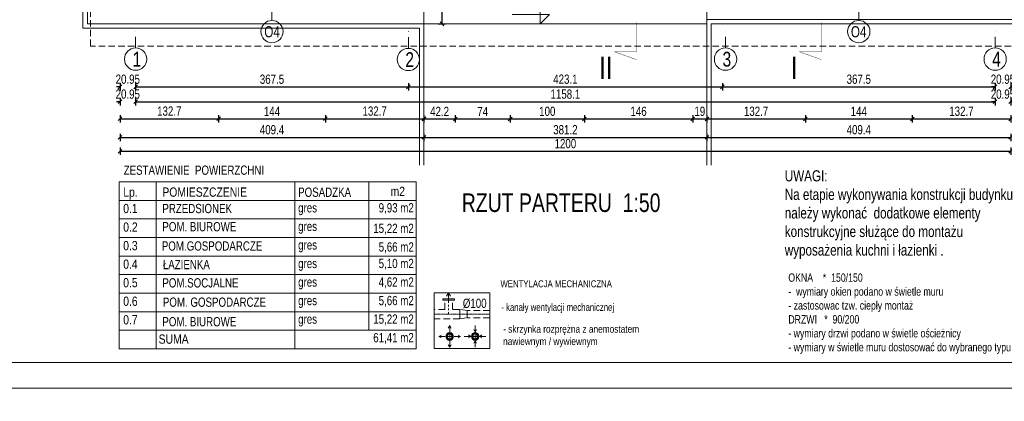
# Model space of a CAD drawing. Header units: inches. Extents: x 69729 to 77643, y -43505 to -36607.
# Tile 11 of 69: x 71486 to 72812, y -39067 to -38553. Entities that reach past the tile are written whole.
import ezdxf
from ezdxf.enums import TextEntityAlignment as Align

# ---------------------------------------------------------------- set-up
doc = ezdxf.new("R2010")
doc.units = ezdxf.units.IN
doc.header["$MEASUREMENT"] = 0
doc.linetypes.add('DASHDOT', pattern=[1, 0.5, -0.25, 0, -0.25])
doc.linetypes.add('HIDDEN', pattern=[0.375, 0.25, -0.125])
doc.layers.get('0').update_dxf_attribs({"lineweight": 0})
doc.layers.get('Defpoints').update_dxf_attribs({"lineweight": 0})
for name, color, linetype, lineweight in [('## 08 Nawiew', 1, 'Continuous', 0), ('## 08 Wywiew', 5, 'Continuous', 0), ('## 08 Wywiew opis', 5, 'Continuous', 0), ('--proj.wentylacja', 202, 'Continuous', 0), ('08b-TABELKA -opisy', 7, 'Continuous', 0), ('A--tabelka rysunku', 7, 'Continuous', 0), ('A--tabelka-opisy scian', 7, 'Continuous', 0), ('A--tabelka-opisy uwagi', 7, 'Continuous', 0), ('A--tabelka-zest.pow.', 121, 'Continuous', 0), ('p--dach', 2, 'Continuous', 30), ('p--koty wysok.', 141, 'Continuous', 0), ('p--linia przekroju I-AB', 116, 'Continuous', 40), ('p--obrzeże bet.', 252, 'Continuous', 0), ('p--opis okna', 181, 'Continuous', 0), ('p--osie konstr.-NR', 1, 'DASHDOT', 15), ('p--podpis rysunku', 33, 'Continuous', 0), ('p--wymiary-1-50', 5, 'Continuous', 0)]:
    doc.layers.add(name, color=color, linetype=linetype, lineweight=lineweight)
doc.styles.add('1-50', font='arial.ttf', dxfattribs={"width": 0.75, "height": 12.5})
doc.styles.get("Standard").update_dxf_attribs({"font": 'arial.ttf', "width": 0.75})
doc.dimstyles.new('1-50', dxfattribs={"dimtxt": 12.5, "dimasz": 5, "dimexe": 5, "dimexo": 5, "dimgap": 0.09, "dimtad": 0, "dimdsep": 46, "dimtxsty": '1-50', "dimblk": 'OBLIQUE', "dimcen": 0.09, "dimadec": 0, "dimazin": 0, "dimtfac": 1, "dimtdec": 4, "dimtix": 1, "dimtofl": 0, "dimtmove": 2, "dimatfit": 3, "dimldrblk": 'OBLIQUE', "dimfxl": 5, "dimfxlon": 1, "dimtvp": 0.8, "dimtolj": 1, "dimtzin": 0, "dimarcsym": 0})

# ---------------------------------------------------------------- blocks, each defined once
blk = doc.blocks.new('_OBLIQUE')
at = {"color": 0, "linetype": 'ByBlock', "lineweight": -2}
for p, q in [((-0.5, -0.5), (0.5, 0.5)), ((0, 0), (0, 0))]:
    blk.add_line(p, q, dxfattribs=at)
blk = doc.blocks.new('*D15')
at = {"layer": 'Defpoints', "color": 0}
for p in [(72432.4, -38533.3), (72009.3, -38637.9), (72432.4, -38643.2)]:
    blk.add_point(p, dxfattribs=at)
at = {"layer": 'p--wymiary-1-50', "color": 0, "lineweight": -2}
for p, q in [((72009.3, -38642.9), (72009.3, -38648.2)), ((72009.3, -38643.2), (72432.4, -38643.2)), ((72432.4, -38638.2), (72432.4, -38648.2))]:
    blk.add_line(p, q, dxfattribs=at)
at = {"layer": 'p--wymiary-1-50', "color": 0, "lineweight": -2, "xscale": 5, "yscale": 5, "zscale": 5, "rotation": 180}
blk.add_blockref('_OBLIQUE', (72009.3, -38643.2), dxfattribs=at)
at = {"layer": 'p--wymiary-1-50', "color": 0, "lineweight": -2, "xscale": 5, "yscale": 5, "zscale": 5}
blk.add_blockref('_OBLIQUE', (72432.4, -38643.2), dxfattribs=at)
at = {"layer": 'p--wymiary-1-50', "color": 0, "linetype": 'Continuous', "ltscale": 12, "insert": (72220.9, -38633), "char_height": 12.5, "attachment_point": 5, "style": '1-50'}
blk.add_mtext('\\A1;423.1', dxfattribs=at)
blk = doc.blocks.new('*D17')
at = {"layer": 'Defpoints', "color": 0}
for p in [(71620.9, -38553.7), (72820.9, -38553.7), (72820.9, -38730)]:
    blk.add_point(p, dxfattribs=at)
at = {"layer": 'p--wymiary-1-50', "color": 0, "lineweight": -2}
for p, q in [((71620.9, -38725), (71620.9, -38735)), ((71620.9, -38730), (72820.9, -38730)), ((72820.9, -38725), (72820.9, -38735))]:
    blk.add_line(p, q, dxfattribs=at)
at = {"layer": 'p--wymiary-1-50', "color": 0, "lineweight": -2, "xscale": 5, "yscale": 5, "zscale": 5, "rotation": 180}
blk.add_blockref('_OBLIQUE', (71620.9, -38730), dxfattribs=at)
at = {"layer": 'p--wymiary-1-50', "color": 0, "lineweight": -2, "xscale": 5, "yscale": 5, "zscale": 5}
blk.add_blockref('_OBLIQUE', (72820.9, -38730), dxfattribs=at)
at = {"layer": 'p--wymiary-1-50', "color": 0, "linetype": 'Continuous', "ltscale": 12, "insert": (72220.9, -38719.8), "char_height": 12.5, "attachment_point": 5, "style": '1-50'}
blk.add_mtext('\\A1;1200', dxfattribs=at)
blk = doc.blocks.new('*D19')
at = {"layer": 'Defpoints', "color": 0}
for p in [(72432.4, -38533.3), (72799.9, -38533.3), (72799.9, -38643.2)]:
    blk.add_point(p, dxfattribs=at)
at = {"layer": 'p--wymiary-1-50', "color": 0, "lineweight": -2}
for p, q in [((72432.4, -38638.2), (72432.4, -38648.2)), ((72432.4, -38643.2), (72799.9, -38643.2)), ((72799.9, -38638.2), (72799.9, -38648.2))]:
    blk.add_line(p, q, dxfattribs=at)
at = {"layer": 'p--wymiary-1-50', "color": 0, "lineweight": -2, "xscale": 5, "yscale": 5, "zscale": 5, "rotation": 180}
blk.add_blockref('_OBLIQUE', (72432.4, -38643.2), dxfattribs=at)
at = {"layer": 'p--wymiary-1-50', "color": 0, "lineweight": -2, "xscale": 5, "yscale": 5, "zscale": 5}
blk.add_blockref('_OBLIQUE', (72799.9, -38643.2), dxfattribs=at)
at = {"layer": 'p--wymiary-1-50', "color": 0, "linetype": 'Continuous', "ltscale": 12, "insert": (72616.2, -38633), "char_height": 12.5, "attachment_point": 5, "style": '1-50'}
blk.add_mtext('\\A1;367.5', dxfattribs=at)
blk = doc.blocks.new('*D46')
at = {"layer": 'Defpoints', "color": 0}
for p in [(71620.9, -38665.9), (71753.6, -38665.9), (71753.6, -38686.2)]:
    blk.add_point(p, dxfattribs=at)
at = {"layer": 'p--wymiary-1-50', "color": 0, "linetype": 'Continuous', "lineweight": -2}
for p, q in [((71620.9, -38681.2), (71620.9, -38691.2)), ((71753.6, -38681.2), (71753.6, -38691.2)), ((71620.9, -38686.2), (71753.6, -38686.2))]:
    blk.add_line(p, q, dxfattribs=at)
at = {"layer": 'p--wymiary-1-50', "color": 0, "lineweight": -2, "xscale": 5, "yscale": 5, "zscale": 5, "rotation": 180}
blk.add_blockref('_OBLIQUE', (71620.9, -38686.2), dxfattribs=at)
at = {"layer": 'p--wymiary-1-50', "color": 0, "lineweight": -2, "xscale": 5, "yscale": 5, "zscale": 5}
blk.add_blockref('_OBLIQUE', (71753.6, -38686.2), dxfattribs=at)
at = {"layer": 'p--wymiary-1-50', "color": 0, "linetype": 'Continuous', "ltscale": 12, "insert": (71687.2, -38676), "char_height": 12.5, "attachment_point": 5, "style": '1-50'}
blk.add_mtext('\\A1;132.7', dxfattribs=at)
blk = doc.blocks.new('*D47')
at = {"layer": 'Defpoints', "color": 0}
for p in [(71753.6, -38665.9), (71897.6, -38665.9), (71897.6, -38686.2)]:
    blk.add_point(p, dxfattribs=at)
at = {"layer": 'p--wymiary-1-50', "color": 0, "linetype": 'Continuous', "lineweight": -2}
for p, q in [((71753.6, -38681.2), (71753.6, -38691.2)), ((71897.6, -38681.2), (71897.6, -38691.2)), ((71753.6, -38686.2), (71897.6, -38686.2))]:
    blk.add_line(p, q, dxfattribs=at)
at = {"layer": 'p--wymiary-1-50', "color": 0, "lineweight": -2, "xscale": 5, "yscale": 5, "zscale": 5, "rotation": 180}
blk.add_blockref('_OBLIQUE', (71753.6, -38686.2), dxfattribs=at)
at = {"layer": 'p--wymiary-1-50', "color": 0, "lineweight": -2, "xscale": 5, "yscale": 5, "zscale": 5}
blk.add_blockref('_OBLIQUE', (71897.6, -38686.2), dxfattribs=at)
at = {"layer": 'p--wymiary-1-50', "color": 0, "linetype": 'Continuous', "ltscale": 12, "insert": (71825.6, -38676.2), "char_height": 12.5, "attachment_point": 5, "style": '1-50'}
blk.add_mtext('\\A1;144', dxfattribs=at)
blk = doc.blocks.new('*D48')
at = {"layer": 'Defpoints', "color": 0}
for p in [(71897.6, -38665.9), (72030.3, -38665.9), (72030.3, -38686.2)]:
    blk.add_point(p, dxfattribs=at)
at = {"layer": 'p--wymiary-1-50', "color": 0, "linetype": 'Continuous', "lineweight": -2}
for p, q in [((71897.6, -38681.2), (71897.6, -38691.2)), ((72030.3, -38681.2), (72030.3, -38691.2)), ((71897.6, -38686.2), (72030.3, -38686.2))]:
    blk.add_line(p, q, dxfattribs=at)
at = {"layer": 'p--wymiary-1-50', "color": 0, "lineweight": -2, "xscale": 5, "yscale": 5, "zscale": 5, "rotation": 180}
blk.add_blockref('_OBLIQUE', (71897.6, -38686.2), dxfattribs=at)
at = {"layer": 'p--wymiary-1-50', "color": 0, "lineweight": -2, "xscale": 5, "yscale": 5, "zscale": 5}
blk.add_blockref('_OBLIQUE', (72030.3, -38686.2), dxfattribs=at)
at = {"layer": 'p--wymiary-1-50', "color": 0, "linetype": 'Continuous', "ltscale": 12, "insert": (71963.9, -38676), "char_height": 12.5, "attachment_point": 5, "style": '1-50'}
blk.add_mtext('\\A1;132.7', dxfattribs=at)
blk = doc.blocks.new('*D49')
at = {"layer": 'Defpoints', "color": 0}
for p in [(71620.9, -38508.3), (71641.8, -38508.3), (71641.8, -38643.2)]:
    blk.add_point(p, dxfattribs=at)
at = {"layer": 'p--wymiary-1-50', "color": 0, "lineweight": -2}
for p, q in [((71620.9, -38643.2), (71615.9, -38643.2)), ((71620.9, -38638.2), (71620.9, -38648.2)), ((71641.8, -38638.2), (71641.8, -38648.2)), ((71641.8, -38643.2), (71646.8, -38643.2))]:
    blk.add_line(p, q, dxfattribs=at)
at = {"layer": 'p--wymiary-1-50', "color": 0, "lineweight": -2, "xscale": 5, "yscale": 5, "zscale": 5}
blk.add_blockref('_OBLIQUE', (71620.9, -38643.2), dxfattribs=at)
at = {"layer": 'p--wymiary-1-50', "color": 0, "lineweight": -2, "xscale": 5, "yscale": 5, "zscale": 5, "rotation": 180}
blk.add_blockref('_OBLIQUE', (71641.8, -38643.2), dxfattribs=at)
at = {"layer": 'p--wymiary-1-50', "color": 0, "linetype": 'Continuous', "ltscale": 12, "insert": (71631.3, -38633), "char_height": 12.5, "attachment_point": 5, "style": '1-50'}
blk.add_mtext('\\A1;20.95', dxfattribs=at)
blk = doc.blocks.new('*D50')
at = {"layer": 'Defpoints', "color": 0}
for p in [(72820.9, -38508.3), (72799.9, -38590.9), (72820.9, -38643.2)]:
    blk.add_point(p, dxfattribs=at)
at = {"layer": 'p--wymiary-1-50', "color": 0, "linetype": 'Continuous', "lineweight": -2}
for p, q in [((72799.9, -38643.2), (72794.9, -38643.2)), ((72799.9, -38638.2), (72799.9, -38648.2)), ((72820.9, -38638.2), (72820.9, -38648.2)), ((72820.9, -38643.2), (72825.9, -38643.2))]:
    blk.add_line(p, q, dxfattribs=at)
at = {"layer": 'p--wymiary-1-50', "color": 0, "lineweight": -2, "xscale": 5, "yscale": 5, "zscale": 5}
blk.add_blockref('_OBLIQUE', (72799.9, -38643.2), dxfattribs=at)
at = {"layer": 'p--wymiary-1-50', "color": 0, "lineweight": -2, "xscale": 5, "yscale": 5, "zscale": 5, "rotation": 180}
blk.add_blockref('_OBLIQUE', (72820.9, -38643.2), dxfattribs=at)
at = {"layer": 'p--wymiary-1-50', "color": 0, "linetype": 'Continuous', "ltscale": 12, "insert": (72810.4, -38633), "char_height": 12.5, "attachment_point": 5, "style": '1-50'}
blk.add_mtext('\\A1;20.95', dxfattribs=at)
blk = doc.blocks.new('*D51')
at = {"layer": 'Defpoints', "color": 0}
for p in [(71641.8, -38648.2), (72799.9, -38648.2), (72799.9, -38663.3)]:
    blk.add_point(p, dxfattribs=at)
at = {"layer": 'p--wymiary-1-50', "color": 0, "linetype": 'Continuous', "lineweight": -2}
for p, q in [((71641.8, -38658.3), (71641.8, -38668.3)), ((71641.8, -38663.3), (72799.9, -38663.3)), ((72799.9, -38658.3), (72799.9, -38668.3))]:
    blk.add_line(p, q, dxfattribs=at)
at = {"layer": 'p--wymiary-1-50', "color": 0, "lineweight": -2, "xscale": 5, "yscale": 5, "zscale": 5, "rotation": 180}
blk.add_blockref('_OBLIQUE', (71641.8, -38663.3), dxfattribs=at)
at = {"layer": 'p--wymiary-1-50', "color": 0, "lineweight": -2, "xscale": 5, "yscale": 5, "zscale": 5}
blk.add_blockref('_OBLIQUE', (72799.9, -38663.3), dxfattribs=at)
at = {"layer": 'p--wymiary-1-50', "color": 0, "linetype": 'Continuous', "ltscale": 12, "insert": (72220.9, -38653.1), "char_height": 12.5, "attachment_point": 5, "style": '1-50'}
blk.add_mtext('\\A1;1158.1', dxfattribs=at)
blk = doc.blocks.new('*D52')
at = {"layer": 'Defpoints', "color": 0}
for p in [(71620.9, -38508.3), (72030.3, -38508.3), (72030.3, -38711.4)]:
    blk.add_point(p, dxfattribs=at)
at = {"layer": 'p--wymiary-1-50', "color": 0, "linetype": 'Continuous', "lineweight": -2}
for p, q in [((71620.9, -38706.4), (71620.9, -38716.4)), ((72030.3, -38706.4), (72030.3, -38716.4)), ((71620.9, -38711.4), (72030.3, -38711.4))]:
    blk.add_line(p, q, dxfattribs=at)
at = {"layer": 'p--wymiary-1-50', "color": 0, "lineweight": -2, "xscale": 5, "yscale": 5, "zscale": 5, "rotation": 180}
blk.add_blockref('_OBLIQUE', (71620.9, -38711.4), dxfattribs=at)
at = {"layer": 'p--wymiary-1-50', "color": 0, "lineweight": -2, "xscale": 5, "yscale": 5, "zscale": 5}
blk.add_blockref('_OBLIQUE', (72030.3, -38711.4), dxfattribs=at)
at = {"layer": 'p--wymiary-1-50', "color": 0, "linetype": 'Continuous', "ltscale": 12, "insert": (71825.6, -38701.1), "char_height": 12.5, "attachment_point": 5, "style": '1-50'}
blk.add_mtext('\\A1;409.4', dxfattribs=at)
blk = doc.blocks.new('*D53')
at = {"layer": 'Defpoints', "color": 0}
for p in [(72030.3, -38508.3), (72411.5, -38508.3), (72411.5, -38711.4)]:
    blk.add_point(p, dxfattribs=at)
at = {"layer": 'p--wymiary-1-50', "color": 0, "linetype": 'Continuous', "lineweight": -2}
for p, q in [((72030.3, -38706.4), (72030.3, -38716.4)), ((72411.5, -38706.4), (72411.5, -38716.4)), ((72030.3, -38711.4), (72411.5, -38711.4))]:
    blk.add_line(p, q, dxfattribs=at)
at = {"layer": 'p--wymiary-1-50', "color": 0, "lineweight": -2, "xscale": 5, "yscale": 5, "zscale": 5, "rotation": 180}
blk.add_blockref('_OBLIQUE', (72030.3, -38711.4), dxfattribs=at)
at = {"layer": 'p--wymiary-1-50', "color": 0, "lineweight": -2, "xscale": 5, "yscale": 5, "zscale": 5}
blk.add_blockref('_OBLIQUE', (72411.5, -38711.4), dxfattribs=at)
at = {"layer": 'p--wymiary-1-50', "color": 0, "linetype": 'Continuous', "ltscale": 12, "insert": (72220.9, -38701.1), "char_height": 12.5, "attachment_point": 5, "style": '1-50'}
blk.add_mtext('\\A1;381.2', dxfattribs=at)
blk = doc.blocks.new('*D54')
at = {"layer": 'Defpoints', "color": 0}
for p in [(72411.5, -38508.3), (72820.9, -38508.3), (72820.9, -38711.4)]:
    blk.add_point(p, dxfattribs=at)
at = {"layer": 'p--wymiary-1-50', "color": 0, "linetype": 'Continuous', "lineweight": -2}
for p, q in [((72411.5, -38706.4), (72411.5, -38716.4)), ((72820.9, -38706.4), (72820.9, -38716.4)), ((72411.5, -38711.4), (72820.9, -38711.4))]:
    blk.add_line(p, q, dxfattribs=at)
at = {"layer": 'p--wymiary-1-50', "color": 0, "lineweight": -2, "xscale": 5, "yscale": 5, "zscale": 5, "rotation": 180}
blk.add_blockref('_OBLIQUE', (72411.5, -38711.4), dxfattribs=at)
at = {"layer": 'p--wymiary-1-50', "color": 0, "lineweight": -2, "xscale": 5, "yscale": 5, "zscale": 5}
blk.add_blockref('_OBLIQUE', (72820.9, -38711.4), dxfattribs=at)
at = {"layer": 'p--wymiary-1-50', "color": 0, "linetype": 'Continuous', "ltscale": 12, "insert": (72616.2, -38701.1), "char_height": 12.5, "attachment_point": 5, "style": '1-50'}
blk.add_mtext('\\A1;409.4', dxfattribs=at)
blk = doc.blocks.new('*D55')
at = {"layer": 'Defpoints', "color": 0}
for p in [(72030.3, -38666.5), (72072.5, -38666.5), (72072.5, -38686.5)]:
    blk.add_point(p, dxfattribs=at)
at = {"layer": 'p--wymiary-1-50', "color": 0, "linetype": 'Continuous', "lineweight": -2}
for p, q in [((72030.3, -38681.5), (72030.3, -38691.5)), ((72072.5, -38681.5), (72072.5, -38691.5)), ((72030.3, -38686.5), (72072.5, -38686.5))]:
    blk.add_line(p, q, dxfattribs=at)
at = {"layer": 'p--wymiary-1-50', "color": 0, "lineweight": -2, "xscale": 5, "yscale": 5, "zscale": 5, "rotation": 180}
blk.add_blockref('_OBLIQUE', (72030.3, -38686.5), dxfattribs=at)
at = {"layer": 'p--wymiary-1-50', "color": 0, "lineweight": -2, "xscale": 5, "yscale": 5, "zscale": 5}
blk.add_blockref('_OBLIQUE', (72072.5, -38686.5), dxfattribs=at)
at = {"layer": 'p--wymiary-1-50', "color": 0, "linetype": 'Continuous', "ltscale": 12, "insert": (72051.4, -38676.4), "char_height": 12.5, "attachment_point": 5, "style": '1-50'}
blk.add_mtext('\\A1;42.2', dxfattribs=at)
blk = doc.blocks.new('*D56')
at = {"layer": 'Defpoints', "color": 0}
for p in [(72072.5, -38666.5), (72146.5, -38666.5), (72146.5, -38686.5)]:
    blk.add_point(p, dxfattribs=at)
at = {"layer": 'p--wymiary-1-50', "color": 0, "linetype": 'Continuous', "lineweight": -2}
for p, q in [((72072.5, -38681.5), (72072.5, -38691.5)), ((72146.5, -38681.5), (72146.5, -38691.5)), ((72072.5, -38686.5), (72146.5, -38686.5))]:
    blk.add_line(p, q, dxfattribs=at)
at = {"layer": 'p--wymiary-1-50', "color": 0, "lineweight": -2, "xscale": 5, "yscale": 5, "zscale": 5, "rotation": 180}
blk.add_blockref('_OBLIQUE', (72072.5, -38686.5), dxfattribs=at)
at = {"layer": 'p--wymiary-1-50', "color": 0, "lineweight": -2, "xscale": 5, "yscale": 5, "zscale": 5}
blk.add_blockref('_OBLIQUE', (72146.5, -38686.5), dxfattribs=at)
at = {"layer": 'p--wymiary-1-50', "color": 0, "linetype": 'Continuous', "ltscale": 12, "insert": (72109.5, -38676.5), "char_height": 12.5, "attachment_point": 5, "style": '1-50'}
blk.add_mtext('\\A1;74', dxfattribs=at)
blk = doc.blocks.new('*D57')
at = {"layer": 'Defpoints', "color": 0}
for p in [(72146.5, -38666.5), (72246.5, -38666.5), (72246.5, -38686.5)]:
    blk.add_point(p, dxfattribs=at)
at = {"layer": 'p--wymiary-1-50', "color": 0, "linetype": 'Continuous', "lineweight": -2}
for p, q in [((72146.5, -38681.5), (72146.5, -38691.5)), ((72246.5, -38681.5), (72246.5, -38691.5)), ((72146.5, -38686.5), (72246.5, -38686.5))]:
    blk.add_line(p, q, dxfattribs=at)
at = {"layer": 'p--wymiary-1-50', "color": 0, "lineweight": -2, "xscale": 5, "yscale": 5, "zscale": 5, "rotation": 180}
blk.add_blockref('_OBLIQUE', (72146.5, -38686.5), dxfattribs=at)
at = {"layer": 'p--wymiary-1-50', "color": 0, "lineweight": -2, "xscale": 5, "yscale": 5, "zscale": 5}
blk.add_blockref('_OBLIQUE', (72246.5, -38686.5), dxfattribs=at)
at = {"layer": 'p--wymiary-1-50', "color": 0, "linetype": 'Continuous', "ltscale": 12, "insert": (72196.5, -38676.3), "char_height": 12.5, "attachment_point": 5, "style": '1-50'}
blk.add_mtext('\\A1;100', dxfattribs=at)
blk = doc.blocks.new('*D58')
at = {"layer": 'Defpoints', "color": 0}
for p in [(72246.5, -38666.5), (72392.5, -38666.5), (72392.5, -38686.5)]:
    blk.add_point(p, dxfattribs=at)
at = {"layer": 'p--wymiary-1-50', "color": 0, "linetype": 'Continuous', "lineweight": -2}
for p, q in [((72246.5, -38681.5), (72246.5, -38691.5)), ((72392.5, -38681.5), (72392.5, -38691.5)), ((72246.5, -38686.5), (72392.5, -38686.5))]:
    blk.add_line(p, q, dxfattribs=at)
at = {"layer": 'p--wymiary-1-50', "color": 0, "lineweight": -2, "xscale": 5, "yscale": 5, "zscale": 5, "rotation": 180}
blk.add_blockref('_OBLIQUE', (72246.5, -38686.5), dxfattribs=at)
at = {"layer": 'p--wymiary-1-50', "color": 0, "lineweight": -2, "xscale": 5, "yscale": 5, "zscale": 5}
blk.add_blockref('_OBLIQUE', (72392.5, -38686.5), dxfattribs=at)
at = {"layer": 'p--wymiary-1-50', "color": 0, "linetype": 'Continuous', "ltscale": 12, "insert": (72319.5, -38676.3), "char_height": 12.5, "attachment_point": 5, "style": '1-50'}
blk.add_mtext('\\A1;146', dxfattribs=at)
blk = doc.blocks.new('*D59')
at = {"layer": 'Defpoints', "color": 0}
for p in [(72392.5, -38666.5), (72411.5, -38666.5), (72411.5, -38686.5)]:
    blk.add_point(p, dxfattribs=at)
at = {"layer": 'p--wymiary-1-50', "color": 0, "linetype": 'Continuous', "lineweight": -2}
for p, q in [((72392.5, -38681.5), (72392.5, -38691.5)), ((72411.5, -38681.5), (72411.5, -38691.5)), ((72392.5, -38686.5), (72411.5, -38686.5))]:
    blk.add_line(p, q, dxfattribs=at)
at = {"layer": 'p--wymiary-1-50', "color": 0, "lineweight": -2, "xscale": 5, "yscale": 5, "zscale": 5, "rotation": 180}
blk.add_blockref('_OBLIQUE', (72392.5, -38686.5), dxfattribs=at)
at = {"layer": 'p--wymiary-1-50', "color": 0, "lineweight": -2, "xscale": 5, "yscale": 5, "zscale": 5}
blk.add_blockref('_OBLIQUE', (72411.5, -38686.5), dxfattribs=at)
at = {"layer": 'p--wymiary-1-50', "color": 0, "linetype": 'Continuous', "ltscale": 12, "insert": (72402, -38676.3), "char_height": 12.5, "attachment_point": 5, "style": '1-50'}
blk.add_mtext('\\A1;19', dxfattribs=at)
blk = doc.blocks.new('*D60')
at = {"layer": 'Defpoints', "color": 0}
for p in [(72411.5, -38664.2), (72544.2, -38664.2), (72544.2, -38686.4)]:
    blk.add_point(p, dxfattribs=at)
at = {"layer": 'p--wymiary-1-50', "color": 0, "linetype": 'Continuous', "lineweight": -2}
for p, q in [((72411.5, -38681.4), (72411.5, -38691.4)), ((72544.2, -38681.4), (72544.2, -38691.4)), ((72411.5, -38686.4), (72544.2, -38686.4))]:
    blk.add_line(p, q, dxfattribs=at)
at = {"layer": 'p--wymiary-1-50', "color": 0, "lineweight": -2, "xscale": 5, "yscale": 5, "zscale": 5, "rotation": 180}
blk.add_blockref('_OBLIQUE', (72411.5, -38686.4), dxfattribs=at)
at = {"layer": 'p--wymiary-1-50', "color": 0, "lineweight": -2, "xscale": 5, "yscale": 5, "zscale": 5}
blk.add_blockref('_OBLIQUE', (72544.2, -38686.4), dxfattribs=at)
at = {"layer": 'p--wymiary-1-50', "color": 0, "linetype": 'Continuous', "ltscale": 12, "insert": (72477.8, -38676.2), "char_height": 12.5, "attachment_point": 5, "style": '1-50'}
blk.add_mtext('\\A1;132.7', dxfattribs=at)
blk = doc.blocks.new('*D61')
at = {"layer": 'Defpoints', "color": 0}
for p in [(72544.2, -38664.2), (72688.2, -38664.2), (72688.2, -38686.4)]:
    blk.add_point(p, dxfattribs=at)
at = {"layer": 'p--wymiary-1-50', "color": 0, "linetype": 'Continuous', "lineweight": -2}
for p, q in [((72544.2, -38681.4), (72544.2, -38691.4)), ((72688.2, -38681.4), (72688.2, -38691.4)), ((72544.2, -38686.4), (72688.2, -38686.4))]:
    blk.add_line(p, q, dxfattribs=at)
at = {"layer": 'p--wymiary-1-50', "color": 0, "lineweight": -2, "xscale": 5, "yscale": 5, "zscale": 5, "rotation": 180}
blk.add_blockref('_OBLIQUE', (72544.2, -38686.4), dxfattribs=at)
at = {"layer": 'p--wymiary-1-50', "color": 0, "lineweight": -2, "xscale": 5, "yscale": 5, "zscale": 5}
blk.add_blockref('_OBLIQUE', (72688.2, -38686.4), dxfattribs=at)
at = {"layer": 'p--wymiary-1-50', "color": 0, "linetype": 'Continuous', "ltscale": 12, "insert": (72616.2, -38676.4), "char_height": 12.5, "attachment_point": 5, "style": '1-50'}
blk.add_mtext('\\A1;144', dxfattribs=at)
blk = doc.blocks.new('*D62')
at = {"layer": 'Defpoints', "color": 0}
for p in [(72688.2, -38664.2), (72820.9, -38664.2), (72820.9, -38686.4)]:
    blk.add_point(p, dxfattribs=at)
at = {"layer": 'p--wymiary-1-50', "color": 0, "linetype": 'Continuous', "lineweight": -2}
for p, q in [((72688.2, -38681.4), (72688.2, -38691.4)), ((72820.9, -38681.4), (72820.9, -38691.4)), ((72688.2, -38686.4), (72820.9, -38686.4))]:
    blk.add_line(p, q, dxfattribs=at)
at = {"layer": 'p--wymiary-1-50', "color": 0, "lineweight": -2, "xscale": 5, "yscale": 5, "zscale": 5, "rotation": 180}
blk.add_blockref('_OBLIQUE', (72688.2, -38686.4), dxfattribs=at)
at = {"layer": 'p--wymiary-1-50', "color": 0, "lineweight": -2, "xscale": 5, "yscale": 5, "zscale": 5}
blk.add_blockref('_OBLIQUE', (72820.9, -38686.4), dxfattribs=at)
at = {"layer": 'p--wymiary-1-50', "color": 0, "linetype": 'Continuous', "ltscale": 12, "insert": (72754.5, -38676.2), "char_height": 12.5, "attachment_point": 5, "style": '1-50'}
blk.add_mtext('\\A1;132.7', dxfattribs=at)
blk = doc.blocks.new('*D111')
at = {"layer": 'Defpoints', "color": 0}
for p in [(72799.9, -38620.9), (72820.9, -38648.2), (72820.9, -38663.3)]:
    blk.add_point(p, dxfattribs=at)
at = {"layer": 'p--wymiary-1-50', "color": 0, "linetype": 'Continuous', "lineweight": -2}
for p, q in [((72799.9, -38663.3), (72794.9, -38663.3)), ((72799.9, -38658.3), (72799.9, -38668.3)), ((72820.9, -38658.3), (72820.9, -38668.3)), ((72820.9, -38663.3), (72825.9, -38663.3))]:
    blk.add_line(p, q, dxfattribs=at)
at = {"layer": 'p--wymiary-1-50', "color": 0, "lineweight": -2, "xscale": 5, "yscale": 5, "zscale": 5}
blk.add_blockref('_OBLIQUE', (72799.9, -38663.3), dxfattribs=at)
at = {"layer": 'p--wymiary-1-50', "color": 0, "lineweight": -2, "xscale": 5, "yscale": 5, "zscale": 5, "rotation": 180}
blk.add_blockref('_OBLIQUE', (72820.9, -38663.3), dxfattribs=at)
at = {"layer": 'p--wymiary-1-50', "color": 0, "linetype": 'Continuous', "ltscale": 12, "insert": (72810.4, -38653.1), "char_height": 12.5, "attachment_point": 5, "style": '1-50'}
blk.add_mtext('\\A1;20.95', dxfattribs=at)
blk = doc.blocks.new('*D149')
at = {"layer": 'Defpoints', "color": 0}
for p in [(72030.3, -38508.3), (72030.3, -38558.3), (72054.5, -38558.3)]:
    blk.add_point(p, dxfattribs=at)
at = {"layer": 'p--wymiary-1-50', "color": 0, "linetype": 'Continuous', "lineweight": -2}
for p, q in [((72049.5, -38508.3), (72059.5, -38508.3)), ((72054.5, -38508.3), (72054.5, -38558.3)), ((72049.5, -38558.3), (72059.5, -38558.3))]:
    blk.add_line(p, q, dxfattribs=at)
at = {"layer": 'p--wymiary-1-50', "color": 0, "lineweight": -2, "xscale": 5, "yscale": 5, "zscale": 5}
for p, rotation in [((72054.5, -38508.3), 90), ((72054.5, -38558.3), 270)]:
    blk.add_blockref('_OBLIQUE', p, dxfattribs=dict(at, rotation=rotation))
at = {"layer": 'p--wymiary-1-50', "color": 0, "linetype": 'Continuous', "ltscale": 12, "insert": (72044.3, -38533.3), "char_height": 12.5, "attachment_point": 5, "rotation": 90, "style": '1-50'}
blk.add_mtext('\\A1;50', dxfattribs=at)
blk = doc.blocks.new('kota wykoń')
for p, q in [((0, 25), (0, 0)), ((0, 0), (-12.5, 12.5)), ((-12.5, 12.5), (37.5, 12.5))]:
    blk.add_line(p, q)
at = {"lineweight": 0}
blk.add_line((-2.5, 0), (2.5, 0), dxfattribs=at)
blk = doc.blocks.new('*D198')
at = {"layer": 'Defpoints', "color": 0}
for p in [(71641.8, -38533.3), (72009.3, -38533.3), (72009.3, -38643.2)]:
    blk.add_point(p, dxfattribs=at)
at = {"layer": 'p--wymiary-1-50', "color": 0, "linetype": 'Continuous', "lineweight": -2}
for p, q in [((71641.8, -38638.2), (71641.8, -38648.2)), ((71641.8, -38643.2), (72009.3, -38643.2)), ((72009.3, -38638.2), (72009.3, -38648.2))]:
    blk.add_line(p, q, dxfattribs=at)
at = {"layer": 'p--wymiary-1-50', "color": 0, "lineweight": -2, "xscale": 5, "yscale": 5, "zscale": 5, "rotation": 180}
blk.add_blockref('_OBLIQUE', (71641.8, -38643.2), dxfattribs=at)
at = {"layer": 'p--wymiary-1-50', "color": 0, "lineweight": -2, "xscale": 5, "yscale": 5, "zscale": 5}
blk.add_blockref('_OBLIQUE', (72009.3, -38643.2), dxfattribs=at)
at = {"layer": 'p--wymiary-1-50', "color": 0, "linetype": 'Continuous', "ltscale": 12, "insert": (71825.6, -38633), "char_height": 12.5, "attachment_point": 5, "style": '1-50'}
blk.add_mtext('\\A1;367.5', dxfattribs=at)
blk = doc.blocks.new('*D202')
at = {"layer": 'Defpoints', "color": 0}
for p in [(71620.9, -38648.2), (71641.8, -38648.2), (71641.8, -38663.3)]:
    blk.add_point(p, dxfattribs=at)
at = {"layer": 'p--wymiary-1-50', "color": 0, "linetype": 'Continuous', "lineweight": -2}
for p, q in [((71620.9, -38663.3), (71615.9, -38663.3)), ((71620.9, -38658.3), (71620.9, -38668.3)), ((71641.8, -38658.3), (71641.8, -38668.3)), ((71641.8, -38663.3), (71646.8, -38663.3))]:
    blk.add_line(p, q, dxfattribs=at)
at = {"layer": 'p--wymiary-1-50', "color": 0, "lineweight": -2, "xscale": 5, "yscale": 5, "zscale": 5}
blk.add_blockref('_OBLIQUE', (71620.9, -38663.3), dxfattribs=at)
at = {"layer": 'p--wymiary-1-50', "color": 0, "lineweight": -2, "xscale": 5, "yscale": 5, "zscale": 5, "rotation": 180}
blk.add_blockref('_OBLIQUE', (71641.8, -38663.3), dxfattribs=at)
at = {"layer": 'p--wymiary-1-50', "color": 0, "linetype": 'Continuous', "ltscale": 12, "insert": (71631.3, -38653.1), "char_height": 12.5, "attachment_point": 5, "style": '1-50'}
blk.add_mtext('\\A1;20.95', dxfattribs=at)

msp = doc.modelspace()

# ---------------------------------------------------------------- linework, layer by layer
at = {"layer": '## 08 Nawiew', "color": 1, "lineweight": 5}
msp.add_line((72064.986, -38983.165), (72064.986, -38976.165), dxfattribs=at)
at = {"layer": '## 08 Nawiew', "lineweight": 30}
for radius, start, end in [(4.9, 90, 270), (4.9, 0, 180), (4.9, 270, 90), (4.9, 180, 0), (3.5, 90, 270), (3.5, 0, 180), (3.5, 0, 180), (3.5, 0, 180), (3.5, 0, 180), (3.5, 180, 0), (3.5, 180, 0), (3.5, 180, 0), (3.5, 180, 0), (3.5, 270, 90)]:
    msp.add_arc((72064.986, -38979.665), radius, start, end, dxfattribs=at)
at = {"layer": '## 08 Wywiew', "color": 1, "lineweight": 5}
for p, q in [((72061.486, -38979.665), (72068.486, -38979.665)), ((72064.986, -38976.165), (72064.986, -38983.165))]:
    msp.add_line(p, q, dxfattribs=at)
at = {"layer": '## 08 Wywiew', "color": 5, "lineweight": 5}
for p, q in [((72095.743, -38979.596), (72102.743, -38979.596)), ((72099.243, -38976.096), (72099.243, -38983.096))]:
    msp.add_line(p, q, dxfattribs=at)
at = {"layer": '## 08 Wywiew', "color": 5, "lineweight": 30}
for radius, start, end in [(4.9, 0, 180), (4.9, 180, 0), (3.5, 0, 180), (3.5, 180, 0)]:
    msp.add_arc((72099.243, -38979.596), radius, start, end, dxfattribs=at)
at = {"layer": '## 08 Wywiew'}
for start, end in [(0, 180), (0, 180), (0, 180), (180, 0), (180, 0), (180, 0)]:
    msp.add_arc((72099.243, -38979.596), 3.5, start, end, dxfattribs=at)
at = {"layer": '## 08 Wywiew opis', "color": 1}
for p, q in [((72064.984, -38965.103), (72063.103, -38968.314)), ((72064.984, -38973.8), (72064.984, -38965.103)), ((72064.984, -38965.103), (72066.865, -38968.314)), ((72050.424, -38979.664), (72053.634, -38977.783)), ((72050.424, -38979.664), (72053.634, -38981.544)), ((72059.121, -38979.664), (72050.424, -38979.664)), ((72064.984, -38985.529), (72064.984, -38994.226)), ((72070.85, -38979.664), (72079.547, -38979.664)), ((72079.53, -38979.664), (72076.32, -38977.783)), ((72079.53, -38979.664), (72076.32, -38981.544)), ((72064.984, -38994.226), (72063.103, -38991.016)), ((72064.984, -38994.226), (72066.865, -38991.016))]:
    msp.add_line(p, q, dxfattribs=at)
at = {"layer": '## 08 Wywiew opis'}
for p, q in [((72099.241, -38973.715), (72097.361, -38970.505)), ((72099.241, -38973.732), (72099.241, -38965.035)), ((72099.241, -38973.715), (72101.122, -38970.505)), ((72093.378, -38979.595), (72084.681, -38979.595)), ((72093.362, -38979.595), (72090.151, -38977.714)), ((72093.362, -38979.595), (72090.151, -38981.476)), ((72099.241, -38985.477), (72097.361, -38988.688)), ((72099.241, -38985.461), (72099.241, -38994.158)), ((72099.241, -38985.477), (72101.122, -38988.688)), ((72105.107, -38979.595), (72113.804, -38979.595)), ((72105.124, -38979.595), (72108.334, -38977.714)), ((72105.124, -38979.595), (72108.334, -38981.476))]:
    msp.add_line(p, q, dxfattribs=at)
at = {"layer": '--proj.wentylacja'}
for q in [(72060.93, -38925.442), (72063.617, -38933.28), (72066.304, -38925.442)]:
    msp.add_line((72063.617, -38920.856), q, dxfattribs=at)
at = {"layer": '--proj.wentylacja', "linetype": 'HIDDEN', "ltscale": 35}
for p, q in [((72058.617, -38943.29), (72058.617, -38930.794)), ((72068.617, -38943.29), (72068.617, -38930.794)), ((72058.617, -38943.29), (72044.058, -38943.29)), ((72078.617, -38943.29), (72068.617, -38943.29)), ((72078.617, -38955.79), (72078.617, -38943.29)), ((72088.617, -38944.54), (72078.617, -38943.29)), ((72078.617, -38943.29), (72078.617, -38955.79)), ((72119.058, -38944.54), (72088.617, -38944.54)), ((72088.617, -38954.54), (72088.617, -38944.54)), ((72078.617, -38955.79), (72044.058, -38955.79)), ((72078.617, -38955.79), (72088.617, -38954.54)), ((72119.058, -38954.54), (72088.617, -38954.54))]:
    msp.add_line(p, q, dxfattribs=at)
at = {"layer": '--proj.wentylacja', "linetype": 'DASHDOT', "ltscale": 5}
msp.add_line((72063.617, -38949.54), (72063.617, -38930.794), dxfattribs=at)
at = {"layer": '--proj.wentylacja', "linetype": 'DASHDOT'}
msp.add_line((72119.058, -38949.54), (72044.058, -38949.54), dxfattribs=at)
at = {"layer": '--proj.wentylacja'}
msp.add_lwpolyline([(72071.28, -38930.794), (72071.28, -38928.795), (72055.955, -38928.795), (72055.955, -38930.794)], close=True, dxfattribs=at)
at = {"layer": '08b-TABELKA -opisy'}
msp.add_lwpolyline([(72044.058, -38995.941), (72119.058, -38995.941), (72119.058, -38920.774), (72044.058, -38920.774)], close=True, dxfattribs=at)
at = {"layer": 'A--tabelka rysunku', "linetype": 'Continuous'}
for points in [[(71342.65, -39049.605), (73442.65, -39049.605), (73442.65, -37564.605), (71342.65, -37564.605)], [(71342.65, -39049.605), (73442.65, -39049.605), (73442.65, -37564.605), (71342.65, -37564.605)], [(71467.65, -39014.605), (73407.65, -39014.605), (73407.65, -37599.605), (71467.65, -37599.605)], [(71342.65, -40534.605), (73442.65, -40534.605), (73442.65, -39049.605), (71342.65, -39049.605)], [(71342.65, -40534.605), (73442.65, -40534.605), (73442.65, -39049.605), (71342.65, -39049.605)]]:
    msp.add_lwpolyline(points, close=True, dxfattribs=at)
at = {"layer": 'A--tabelka-zest.pow.'}
for p, q in [((71669.637, -38771.294), (71669.637, -38996.294)), ((71856.152, -38771.294), (71856.152, -38996.294)), ((71956.152, -38771.294), (71956.152, -38971.294)), ((71619.637, -38796.294), (72019.637, -38796.294)), ((71619.637, -38821.294), (72019.637, -38821.294)), ((71619.637, -38846.294), (72019.637, -38846.294)), ((71619.637, -38871.294), (72019.637, -38871.294)), ((71619.637, -38896.294), (72019.637, -38896.294)), ((71619.637, -38921.294), (72019.637, -38921.294)), ((71619.637, -38946.294), (72019.637, -38946.294)), ((71619.637, -38971.294), (72019.637, -38971.294)), ((71619.637, -38971.294), (72019.637, -38971.294)), ((71619.637, -38996.294), (72019.637, -38996.294))]:
    msp.add_line(p, q, dxfattribs=at)
msp.add_lwpolyline([(71619.637, -38996.294), (71619.637, -38771.294), (72019.637, -38771.294), (72019.637, -38996.294)], dxfattribs=at)
at = {"layer": 'p--dach', "linetype": 'HIDDEN', "lineweight": 20, "ltscale": 35}
msp.add_lwpolyline([(71580.871, -37743.871), (72860.871, -37743.871), (72860.871, -38588.271), (71580.871, -38588.271)], close=True, dxfattribs=at)
at = {"layer": 'p--linia przekroju I-AB', "const_width": 0.5}
for points in [[(72316.758, -38556.171), (72316.758, -38596.182), (72287.73, -38596.182), (72316.758, -38606.593)], [(72565.861, -38556.171), (72565.861, -38596.182), (72536.834, -38596.182), (72565.861, -38606.593)]]:
    msp.add_lwpolyline(points, dxfattribs=at)
at = {"layer": 'p--obrzeże bet.', "linetype": 'Continuous', "ltscale": 35}
for p, q in [((72030.271, -38508.271), (72030.271, -38558.271)), ((72411.471, -38508.271), (72411.471, -38558.271)), ((72030.271, -38558.271), (72030.271, -38748.945)), ((72030.271, -38558.271), (72411.471, -38558.271)), ((72411.471, -38558.271), (72411.471, -38748.945)), ((72417.471, -38558.271), (72417.471, -38748.945)), ((72024.271, -38564.271), (72024.271, -38748.945))]:
    msp.add_line(p, q, dxfattribs=at)
for points in [[(72417.471, -38558.271), (72870.871, -38558.271), (72870.871, -37773.871), (71570.871, -37773.871), (71570.871, -38564.271), (72024.271, -38564.271)], [(72411.471, -38552.271), (72864.871, -38552.271), (72864.871, -37779.871), (71576.871, -37779.871), (71576.871, -38558.271), (72030.271, -38558.271)]]:
    msp.add_lwpolyline(points, dxfattribs=at)
at = {"layer": 'p--opis okna'}
for p, q in [((71825.567, -38553.732), (71825.567, -38476.271)), ((72616.176, -38553.732), (72616.176, -38476.271))]:
    msp.add_line(p, q, dxfattribs=at)
for centre in [(71825.567, -38568.732), (72616.176, -38568.732)]:
    msp.add_circle(centre, 15, dxfattribs=at)
at = {"layer": 'p--osie konstr.-NR', "linetype": 'DASHDOT', "ltscale": 30}
for p, q in [((71641.821, -38590.869), (71641.821, -38565.869)), ((72009.321, -38591.394), (72009.321, -38566.394)), ((72436.671, -38590.869), (72436.671, -38565.869)), ((72799.921, -38590.869), (72799.921, -38565.869))]:
    msp.add_line(p, q, dxfattribs=at)
at = {"layer": 'p--osie konstr.-NR', "linetype": 'Continuous', "ltscale": 35}
for centre in [(71641.821, -38605.869), (72009.321, -38606.394), (72436.671, -38605.869), (72799.921, -38605.869)]:
    msp.add_circle(centre, 15, dxfattribs=at)

# ---------------------------------------------------------------- block references
at = {"layer": 'p--koty wysok.', "xscale": -1}
msp.add_blockref('kota wykoń', (72186.877, -38558.271), dxfattribs=at)

# ---------------------------------------------------------------- texts
at = {"layer": '--proj.wentylacja', "lineweight": 5, "insert": (72114.721, -38928.711), "char_height": 12.5, "attachment_point": 3, "style": '1-50'}
msp.add_mtext_dynamic_manual_height_columns('%%C100', width=57.91771, gutter_width=12.5, heights=[0], dxfattribs=at)
at = {"layer": '08b-TABELKA -opisy', "insert": (72133.418, -38904.009), "char_height": 9.375, "width": 224.24661, "attachment_point": 1}
msp.add_mtext('{\\W0.8;WENTYLACJA MECHANICZNA}', dxfattribs=at)
at = {"layer": 'A--tabelka-opisy scian', "lineweight": 5, "attachment_point": 1, "style": '1-50'}
for s, insert, char_height, width in [('{\\H1.25x;OKNA    *  150/150 \\P-  wymiary okien podano w świetle muru\\P- zastosowac tzw. ciepły montaż\\PDRZWI   *  90/200 \\P- wymiary drzwi podano w świetle ościeżnicy\\P- wymiary w świetle muru dostosować do wybranego typu drzwi}', (72521.252, -38894.723), 9, 530.30439), ('- kanały wentylacji mechanicznej ', (72134.556, -38935.222), 10, 264.75964), ('{\\W0.8;- skrzynka rozprężna z anemostatem\\Pnawiewnym / wywiewnym}', (72137.045, -38964.668), 10, 448.49323)]:
    msp.add_mtext(s, dxfattribs=dict(at, insert=insert, char_height=char_height, width=width))
at = {"layer": 'A--tabelka-opisy uwagi', "linetype": 'Continuous', "lineweight": 5, "insert": (72516.477, -38755.676), "char_height": 15, "width": 333.93037, "attachment_point": 1, "style": '1-50'}
msp.add_mtext('UWAGI:\\PNa etapie wykonywania konstrukcji budynku \\Pnależy wykonać  dodatkowe elementy konstrukcyjne służące do montażu wyposażenia kuchni i łazienki .', dxfattribs=at)
at = {"layer": 'A--tabelka-zest.pow.', "width": 0.8}
for s, p in [('Lp.', (71625.293, -38778.875)), ('POMIESZCZENIE', (71677.88, -38778.875)), ('m2', (71985.337, -38777.824)), ('0.1', (71625.141, -38800.962)), ('0.2', (71625.141, -38825.962)), ('0.3', (71625.141, -38850.962)), ('0.4', (71625.141, -38875.962)), ('0.5', (71625.141, -38900.962)), ('0.6', (71625.141, -38925.962)), ('0.7', (71625.141, -38950.962)), ('SUMA', (71672.885, -38976.99))]:
    msp.add_text(s, height=12.5, dxfattribs=at).set_placement(p, align=Align.TOP_LEFT)
at = {"layer": 'A--tabelka-zest.pow.', "ltscale": 35, "insert": (71625.792, -38749.27), "char_height": 12.5, "width": 402.19685, "attachment_point": 1}
msp.add_mtext('ZESTAWIENIE  POWIERZCHNI   ', dxfattribs=at)
at = {"layer": 'A--tabelka-zest.pow.', "char_height": 12.5, "style": '1-50'}
for s, insert, width, attachment_point in [('POSADZKA', (71860.826, -38779.012), 100, 1), ('\\pxqr;9,93 m2', (71953.156, -38800.017), 63.48431, 1), ('gres', (71860.826, -38800.017), 100, 1), ('\\pxqr;15,22 m2', (71953.156, -38842.572), 63.48431, 7), ('gres', (71860.826, -38825.017), 100, 1), ('gres', (71860.826, -38850.017), 100, 1), ('\\pxqr;5,66 m2', (71953.156, -38867.572), 63.48431, 7), ('gres', (71860.826, -38875.017), 100, 1), ('\\pxqr;5,10 m2', (71953.156, -38875.017), 63.48431, 1), ('gres', (71860.826, -38900.017), 100, 1), ('\\pxqr;4,62 m2', (71953.156, -38900.017), 63.48431, 1), ('gres', (71860.826, -38925.017), 100, 1), ('\\pxqr;5,66 m2', (71953.156, -38925.017), 63.48431, 1), ('gres', (71860.826, -38950.017), 100, 1), ('\\pxqr;15,22 m2', (71953.156, -38950.017), 63.48431, 1), ('\\pxqr;61,41 m2', (71953.156, -38975.017), 63.48431, 1)]:
    msp.add_mtext(s, dxfattribs=dict(at, insert=insert, width=width, attachment_point=attachment_point))
at = {"layer": 'A--tabelka-zest.pow.', "char_height": 12.5, "attachment_point": 1}
for s, insert, width in [('PRZEDSIONEK', (71677.88, -38800.962), 74.28), ('POM. BIUROWE', (71677.88, -38825.464), 133.69486), ('POM.GOSPODARCZE', (71677.195, -38851.496), 72.19), ('ŁAZIENKA', (71678.564, -38876.505), 150.3188), ('POM.SOCJALNE', (71677.88, -38901.167), 150.3188), ('POM. GOSPODARCZE', (71678.564, -38927.199), 211.26936), ('POM. BIUROWE', (71677.88, -38953.524), 133.69486)]:
    msp.add_mtext(s, dxfattribs=dict(at, insert=insert, width=width))
at = {"layer": 'p--linia przekroju I-AB', "char_height": 30, "width": 72.0009, "attachment_point": 3}
for s, insert in [('{\\W0.8;II}', (72284.744, -38602.766)), ('\\W0.8;I', (72533.848, -38602.766))]:
    msp.add_mtext(s, dxfattribs=dict(at, insert=insert))
at = {"layer": 'p--opis okna', "char_height": 15, "width": 74.01038, "style": '1-50'}
for insert, attachment_point in [((71836.177, -38561.482), 3), ((72605.566, -38561.482), 1)]:
    msp.add_mtext('O4', dxfattribs=dict(at, insert=insert, attachment_point=attachment_point))
at = {"layer": 'p--osie konstr.-NR', "linetype": 'Continuous', "ltscale": 35, "char_height": 20, "width": 63.5564, "attachment_point": 1}
for s, insert in [('1', (71637.781, -38595.977)), ('2', (72005.281, -38596.502)), ('3', (72432.631, -38595.977)), ('4', (72795.881, -38595.977))]:
    msp.add_mtext(s, dxfattribs=dict(at, insert=insert))
at = {"layer": 'p--podpis rysunku', "insert": (72349.053, -38786.903), "char_height": 25, "width": 531.4776, "attachment_point": 3}
msp.add_mtext('RZUT PARTERU  1:50', dxfattribs=at)

# ---------------------------------------------------------------- dimensions: what is measured, and where the dimension line sits
at = {"layer": 'p--wymiary-1-50'}
dim = msp.add_linear_dim(base=(71641.821, -38643.217), p1=(71620.871, -38508.271), p2=(71641.821, -38508.271), dimstyle='1-50', override={"dimtxt": 12.5}, dxfattribs=at)
dim.commit()
dim.dimension.update_dxf_attribs({"geometry": '*D49', "text_midpoint": (71631.346, -38633.007)})
at = {"layer": 'p--wymiary-1-50', "linetype": 'Continuous'}
for base, p1, p2, picture, middle in [((72030.271, -38711.352), (71620.871, -38508.271), (72030.271, -38508.271), '*D52', (71825.571, -38701.142)), ((72411.471, -38711.352), (72030.271, -38508.271), (72411.471, -38508.271), '*D53', (72220.871, -38701.142)), ((72820.871, -38711.352), (72411.471, -38508.271), (72820.871, -38508.271), '*D54', (72616.171, -38701.142)), ((72820.871, -38643.217), (72799.921, -38590.869), (72820.871, -38508.271), '*D50', (72810.396, -38633.007)), ((72009.321, -38643.217), (71641.821, -38533.271), (72009.321, -38533.271), '*D198', (71825.571, -38633.007)), ((72820.871, -38663.279), (72799.921, -38620.869), (72820.871, -38648.217), '*D111', (72810.396, -38653.069)), ((71641.821, -38663.279), (71620.871, -38648.217), (71641.821, -38648.217), '*D202', (71631.346, -38653.069)), ((72799.921, -38663.279), (71641.821, -38648.217), (72799.921, -38648.217), '*D51', (72220.871, -38653.069)), ((71753.567, -38686.212), (71620.871, -38665.906), (71753.567, -38665.906), '*D46', (71687.219, -38676.002)), ((71897.567, -38686.212), (71753.567, -38665.906), (71897.567, -38665.906), '*D47', (71825.567, -38676.172)), ((72030.271, -38686.212), (71897.567, -38665.906), (72030.271, -38665.906), '*D48', (71963.919, -38676.002)), ((72072.471, -38686.474), (72030.271, -38666.479), (72072.471, -38666.479), '*D55', (72051.371, -38676.434)), ((72146.471, -38686.474), (72072.471, -38666.479), (72146.471, -38666.479), '*D56', (72109.471, -38676.474)), ((72246.471, -38686.474), (72146.471, -38666.479), (72246.471, -38666.479), '*D57', (72196.471, -38676.264)), ((72392.471, -38686.474), (72246.471, -38666.479), (72392.471, -38666.479), '*D58', (72319.471, -38676.264)), ((72411.471, -38686.474), (72392.471, -38666.479), (72411.471, -38666.479), '*D59', (72401.971, -38676.264)), ((72544.1759, -38686.4455), (72411.4713, -38664.2018), (72544.1759, -38664.2018), '*D60', (72477.8236, -38676.2355)), ((72688.176, -38686.445), (72544.176, -38664.202), (72688.176, -38664.202), '*D61', (72616.176, -38676.405)), ((72820.8713, -38686.4455), (72688.1759, -38664.2018), (72820.8713, -38664.2018), '*D62', (72754.5236, -38676.2355))]:
    dim = msp.add_linear_dim(base=base, p1=p1, p2=p2, dimstyle='1-50', dxfattribs=at)
    dim.commit()
    dim.dimension.update_dxf_attribs({"geometry": picture, "text_midpoint": middle})
dim = msp.add_linear_dim(base=(72054.486, -38558.271), p1=(72030.271, -38508.271), p2=(72030.271, -38558.271), angle=90, dimstyle='1-50', override={"dimtxt": 12.5}, dxfattribs=at)
dim.commit()
dim.dimension.update_dxf_attribs({"geometry": '*D149', "text_midpoint": (72044.276, -38533.271)})
at = {"layer": 'p--wymiary-1-50'}
for base, p1, p2, picture, middle in [((72432.421, -38643.217), (72009.321, -38637.911), (72432.421, -38533.271), '*D15', (72220.871, -38633.007)), ((72799.921, -38643.217), (72432.421, -38533.271), (72799.921, -38533.271), '*D19', (72616.171, -38633.007)), ((72820.871, -38730.028), (71620.871, -38553.707), (72820.871, -38553.707), '*D17', (72220.871, -38719.818))]:
    dim = msp.add_linear_dim(base=base, p1=p1, p2=p2, dimstyle='1-50', dxfattribs=at)
    dim.commit()
    dim.dimension.update_dxf_attribs({"geometry": picture, "text_midpoint": middle})

doc.saveas('drawing.dxf')
